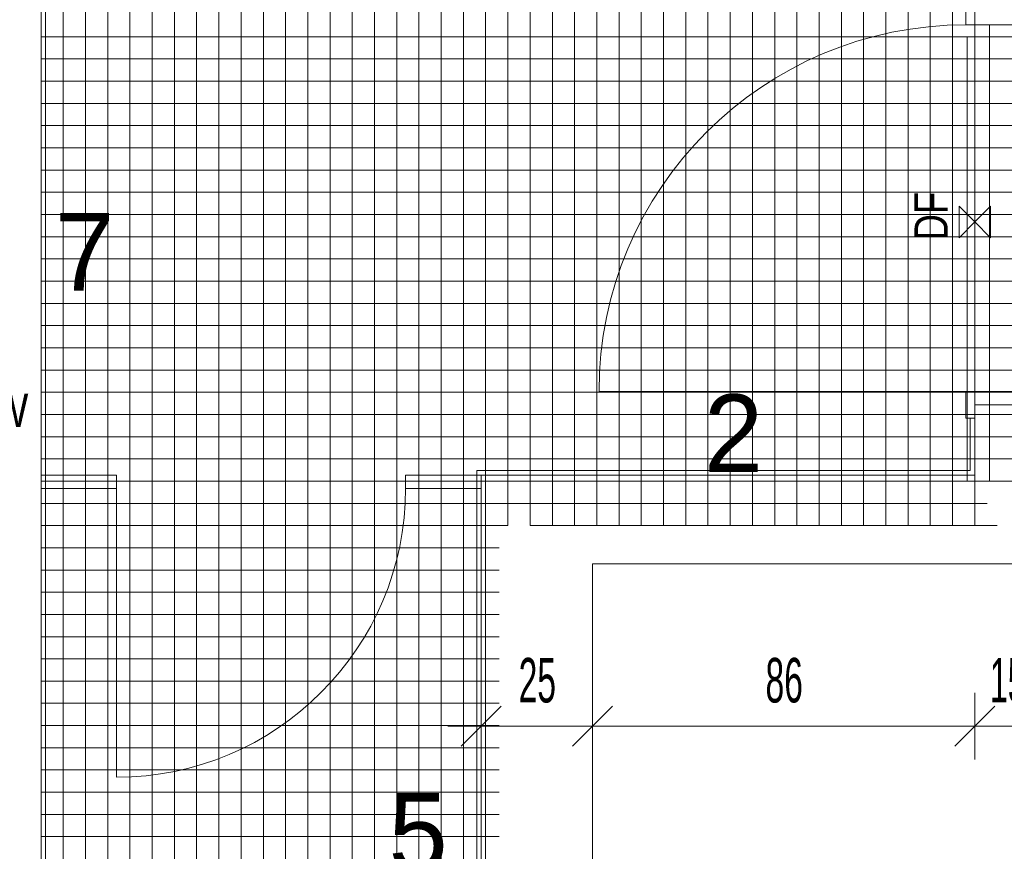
# Model space of a CAD drawing. Extents: x -123 to 337, y 549 to 1143.
# Tile 3 of 26: x -42 to 47, y 664 to 738. Entities that reach past the tile are written whole.
import ezdxf
from ezdxf.lldxf.tags import DXFTag

# ---------------------------------------------------------------- set-up
doc = ezdxf.new("R2010")
doc.units = 0
doc.layers.get('0').update_dxf_attribs({"lineweight": 35})
doc.layers.add('D-304 Wandabwicklung Herren', color=7, linetype='Continuous', lineweight=25)
doc.styles.get("Standard").update_dxf_attribs({"font": 'arial.ttf'})
tags = doc.linetypes.add('PUNKT2_S9', pattern=[0.0125, 0, -0.0125]).pattern_tags.tags
tags[6:7] = [DXFTag(74, 4), DXFTag(75, 0), DXFTag(340, '0'), DXFTag(46, 1.0), DXFTag(50, 0.0), DXFTag(44, 0.0), DXFTag(45, 0.0)]
tags[4:5] = [DXFTag(74, 4), DXFTag(75, 0), DXFTag(340, '0'), DXFTag(46, 1.0), DXFTag(50, 0.0), DXFTag(44, 0.0), DXFTag(45, 0.0)]

# ---------------------------------------------------------------- blocks, each defined once
blk = doc.blocks.new('Referenz-A07EA4ZJVH', base_point=(-77.297, 601.534))
at = {"layer": 'D-304 Wandabwicklung Herren', "color": 0, "lineweight": 13}
for p, q in [((-40.031, 777.259), (-40.031, 626.208)), ((-40.031, 770.859), (-40.031, 632.859)), ((-39.631, 770.859), (-39.631, 636.608)), ((-38.031, 770.859), (-38.031, 632.859)), ((-36.031, 770.859), (-36.031, 631.808)), ((-34.031, 770.859), (-34.031, 631.808)), ((-32.031, 770.859), (-32.031, 631.808)), ((-30.031, 770.859), (-30.031, 631.808)), ((-28.031, 770.859), (-28.031, 631.808)), ((-26.031, 770.859), (-26.031, 631.808)), ((-24.031, 770.859), (-24.031, 631.808)), ((-22.031, 770.859), (-22.031, 631.808)), ((-20.031, 770.859), (-20.031, 631.808)), ((-18.031, 770.859), (-18.031, 631.808)), ((-16.031, 770.859), (-16.031, 631.808)), ((-14.031, 770.859), (-14.031, 631.808)), ((-12.031, 770.859), (-12.031, 631.808)), ((-10.031, 770.859), (-10.031, 631.808)), ((-8.031, 770.859), (-8.031, 631.808)), ((-6.031, 770.859), (-6.031, 631.808)), ((-4.031, 770.859), (-4.031, 631.808)), ((-2.031, 770.859), (-2.031, 631.808)), ((-0.031, 770.859), (-0.031, 631.808)), ((1.969, 770.859), (1.969, 692.859)), ((3.969, 770.859), (3.969, 692.859)), ((5.969, 770.859), (5.969, 692.859)), ((7.969, 770.859), (7.969, 692.859)), ((9.969, 770.859), (9.969, 692.859)), ((11.969, 770.859), (11.969, 692.859)), ((13.969, 770.859), (13.969, 692.859)), ((15.969, 770.859), (15.969, 692.859)), ((17.969, 770.859), (17.969, 692.859)), ((19.969, 770.859), (19.969, 692.859)), ((21.969, 770.859), (21.969, 692.859)), ((23.969, 770.859), (23.969, 692.859)), ((25.969, 770.859), (25.969, 692.859)), ((27.969, 770.859), (27.969, 692.859)), ((29.969, 770.859), (29.969, 692.859)), ((31.969, 770.859), (31.969, 692.859)), ((33.969, 770.859), (33.969, 692.859)), ((35.969, 770.859), (35.969, 692.859)), ((37.969, 770.859), (37.969, 692.859)), ((39.969, 770.859), (39.969, 692.859)), ((41.969, 770.859), (41.969, 692.859)), ((43.969, 770.859), (43.969, 692.859)), ((43.169, 740.334), (43.169, 737.934)), ((43.169, 737.934), (50.769, 737.934)), ((45.282, 737.934), (45.282, 696.911)), ((45.282, 737.934), (45.282, 696.911)), ((45.089, 736.859), (-40.031, 736.859)), ((43.282, 736.859), (43.282, 696.859)), ((111.282, 736.859), (43.282, 736.859)), ((45.089, 734.859), (-40.031, 734.859)), ((116.282, 734.859), (43.282, 734.859)), ((45.089, 732.859), (-40.031, 732.859)), ((116.282, 732.859), (43.282, 732.859)), ((45.089, 730.859), (-40.031, 730.859)), ((116.282, 730.859), (43.282, 730.859)), ((45.089, 728.859), (-40.031, 728.859)), ((116.282, 728.859), (43.282, 728.859)), ((45.089, 726.859), (-40.031, 726.859)), ((116.282, 726.859), (43.282, 726.859)), ((45.089, 724.859), (-40.031, 724.859)), ((116.282, 724.859), (43.282, 724.859)), ((45.089, 722.859), (-40.031, 722.859)), ((116.282, 722.859), (43.282, 722.859)), ((43.969, 720.185), (42.555, 721.599)), ((42.555, 718.771), (42.555, 721.599)), ((43.969, 720.185), (45.383, 721.599)), ((45.383, 718.771), (45.383, 721.599)), ((45.089, 720.859), (-40.031, 720.859)), ((43.969, 720.185), (42.555, 718.771)), ((116.282, 720.859), (43.282, 720.859)), ((43.969, 720.185), (45.383, 718.771)), ((45.089, 718.859), (-40.031, 718.859)), ((116.282, 718.859), (43.282, 718.859)), ((45.089, 716.859), (-40.031, 716.859)), ((116.282, 716.859), (43.282, 716.859)), ((45.089, 714.859), (-40.031, 714.859)), ((116.282, 714.859), (43.282, 714.859)), ((45.089, 712.859), (-40.031, 712.859)), ((116.282, 712.859), (43.282, 712.859)), ((45.089, 710.859), (-40.031, 710.859)), ((116.282, 710.859), (43.282, 710.859)), ((45.089, 708.859), (-40.031, 708.859)), ((116.282, 708.859), (43.282, 708.859)), ((45.089, 706.859), (-40.031, 706.859)), ((116.282, 706.859), (43.282, 706.859)), ((45.089, 704.859), (-40.031, 704.859)), ((43.169, 704.934), (10.169, 704.934)), ((43.169, 702.533), (43.169, 704.934)), ((43.169, 704.934), (50.769, 704.934)), ((116.282, 704.859), (43.282, 704.859)), ((49.969, 703.734), (43.969, 703.734)), ((43.969, 703.734), (43.969, 702.533)), ((43.969, 703.733), (49.969, 703.733)), ((43.969, 697.408), (43.969, 703.733)), ((45.089, 702.859), (-40.031, 702.859)), ((43.969, 702.533), (43.169, 702.533)), ((116.282, 702.859), (43.282, 702.859)), ((43.569, 697.808), (43.569, 702.533)), ((45.089, 700.859), (-40.031, 700.859)), ((116.282, 700.859), (43.282, 700.859)), ((45.089, 698.859), (-40.031, 698.859)), ((116.282, 698.859), (43.282, 698.859)), ((-40.031, 697.408), (-33.231, 697.408)), ((-33.231, 697.408), (-33.231, 696.208)), ((-7.231, 697.408), (-7.231, 696.208)), ((-7.231, 697.408), (-0.431, 697.408)), ((-0.831, 697.808), (43.569, 697.808)), ((-0.831, 697.808), (-0.831, 636.608)), ((-0.431, 697.408), (43.969, 697.408)), ((-0.431, 697.408), (-0.431, 636.208)), ((45.089, 696.859), (-40.031, 696.859)), ((-40.031, 696.208), (-33.231, 696.208)), ((-33.231, 696.208), (-33.231, 670.208)), ((-7.231, 696.208), (-0.431, 696.208)), ((111.282, 696.859), (43.282, 696.859)), ((45.089, 694.859), (-40.031, 694.859)), ((1.969, 692.859), (-40.031, 692.859)), ((45.969, 692.859), (3.969, 692.859)), ((1.169, 690.859), (-40.031, 690.859)), ((9.569, 689.408), (105.222, 689.408)), ((9.569, 689.408), (9.569, 626.208)), ((1.169, 688.859), (-40.031, 688.859)), ((1.169, 686.859), (-40.031, 686.859)), ((1.169, 684.859), (-40.031, 684.859)), ((1.169, 682.859), (-40.031, 682.859)), ((1.169, 680.859), (-40.031, 680.859)), ((1.169, 678.859), (-40.031, 678.859)), ((-0.431, 674.808), (-0.431, 677.808)), ((9.569, 674.808), (9.569, 677.808)), ((43.969, 674.808), (43.969, 677.808)), ((1.169, 676.859), (-40.031, 676.859)), ((-2.231, 673.008), (1.369, 676.608)), ((7.769, 673.008), (11.369, 676.608)), ((42.169, 673.008), (45.769, 676.608)), ((1.169, 674.859), (-40.031, 674.859)), ((-0.431, 674.808), (-3.431, 674.808)), ((-0.431, 674.808), (-0.431, 671.808)), ((-0.431, 674.808), (9.569, 674.808)), ((9.569, 674.808), (9.569, 671.808)), ((9.569, 674.808), (24.9, 674.808)), ((24.9, 674.808), (43.969, 674.808)), ((43.969, 674.808), (43.969, 671.808)), ((43.969, 674.808), (49.969, 674.808)), ((1.169, 672.859), (-40.031, 672.859)), ((1.169, 670.859), (-40.031, 670.859)), ((1.169, 668.859), (-40.031, 668.859)), ((1.169, 666.859), (-40.031, 666.859)), ((1.169, 664.859), (-40.031, 664.859))]:
    blk.add_line(p, q, dxfattribs=at)
at = {"layer": 'D-304 Wandabwicklung Herren', "color": 0, "linetype": 'PUNKT2_S9', "lineweight": 13, "ltscale": 0.13}
blk.add_line((43.969, 737.934), (43.969, 704.934), dxfattribs=at)
at = {"layer": 'D-304 Wandabwicklung Herren', "color": 0, "lineweight": 18}
for p, q in [((43.969, 704.934), (43.969, 737.934)), ((10.169, 704.934), (50.769, 704.934))]:
    blk.add_line(p, q, dxfattribs=at)
at = {"layer": 'D-304 Wandabwicklung Herren', "color": 0, "lineweight": 13}
for centre, major_axis in [((43.169, 704.934), (0, 33)), ((-33.231, 696.208), (0, -26))]:
    blk.add_ellipse(centre, major_axis=major_axis, ratio=1, start_param=0, end_param=1.570796, dxfattribs=at)
at = {"layer": 'D-304 Wandabwicklung Herren', "color": 0, "lineweight": -2, "insert": (38.536, 718.522), "char_height": 3, "attachment_point": 1, "rotation": 90}
blk.add_mtext('{\\W0.82;\\fBahnschrift;DF}', dxfattribs=at)
at = {"layer": 'D-304 Wandabwicklung Herren', "color": 0, "lineweight": 70, "char_height": 7, "attachment_point": 1}
for s, insert in [('{\\W0.98;\\fArial;7}', (-38.773, 720.993)), ('{\\W0.98;\\fArial;2}', (19.6, 704.667)), ('{\\W0.98;\\fArial;5}', (-8.773, 668.779))]:
    blk.add_mtext(s, dxfattribs=dict(at, insert=insert))
at = {"layer": 'D-304 Wandabwicklung Herren', "color": 0, "lineweight": -2, "insert": (-47.35, 704.733), "char_height": 3, "attachment_point": 1}
blk.add_mtext('{\\W0.83;\\fArial;MW}', dxfattribs=at)
at = {"layer": 'D-304 Wandabwicklung Herren', "color": 0, "lineweight": 35, "char_height": 4, "attachment_point": 1}
for s, insert in [('{\\W0.66;\\fArial Narrow;25}', (2.934, 680.94)), ('{\\W0.66;\\fArial Narrow;86}', (25.143, 680.94)), ('{\\W0.63;\\fArial Narrow;15}', (45.334, 680.94))]:
    blk.add_mtext(s, dxfattribs=dict(at, insert=insert))

msp = doc.modelspace()

# ---------------------------------------------------------------- block references
at = {"color": 251, "lineweight": 25, "ltscale": 0.25, "true_color": 0x585858}
msp.add_blockref('Referenz-A07EA4ZJVH', (-77.297, 601.534), dxfattribs=at)

doc.saveas('drawing.dxf')
